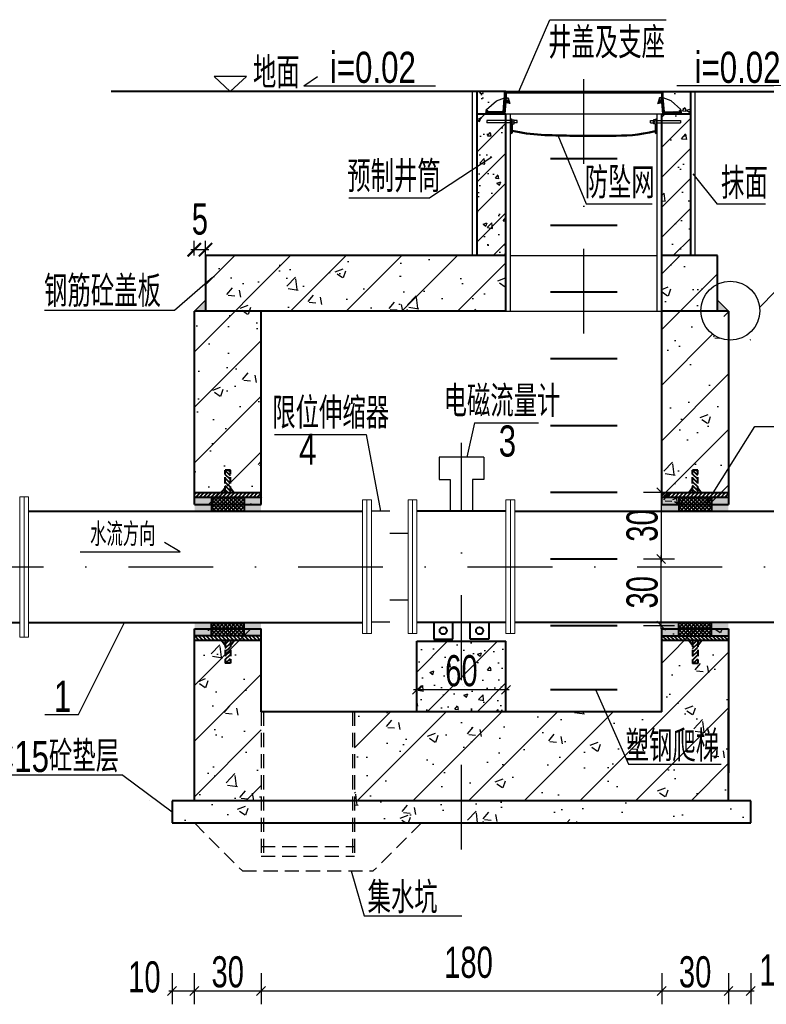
# Model space of a CAD drawing. Extents: x 1086357 to 1139099, y 3355738 to 3395504.
# Tile 3 of 18: x 1089565 to 1092919, y 3362327 to 3366752. Entities that reach past the tile are written whole.
import ezdxf

# ---------------------------------------------------------------- set-up
doc = ezdxf.new("R2010")
doc.units = 0
for name, pattern in [('CENTER2', [28.575, 19.05, -3.175, 3.175, -3.175]), ('DASHDOT', [25.4, 12.7, -6.35, 0, -6.35]), ('DASHED', [19.05, 12.7, -6.35]), ('DASHED2', [9.525, 6.35, -3.175])]:
    doc.linetypes.add(name, pattern=pattern)
doc.layers.get('0').update_dxf_attribs({"linetype": 'CONTINUOUS'})
doc.layers.get('Defpoints').update_dxf_attribs({"linetype": 'CONTINUOUS'})
for name, color, linetype in [('2', 2, 'DASHED'), ('GPSCOMMON', 7, 'CONTINUOUS'), ('PUB_DIM', 3, 'CONTINUOUS'), ('线路', 3, 'CONTINUOUS'), ('细线', 3, 'CONTINUOUS'), ('虚线', 1, 'DASHED')]:
    doc.layers.add(name, color=color, linetype=linetype)
for name, color, linetype, lineweight in [('构筑物', 10, 'CONTINUOUS', 40), ('标注', 7, 'CONTINUOUS', 25), ('粗实线', 1, 'CONTINUOUS', 40), ('粗线', 1, 'CONTINUOUS', 50), ('轮廓', 1, 'CONTINUOUS', 40)]:
    doc.layers.add(name, color=color, linetype=linetype, lineweight=lineweight)
doc.styles.add('HZTXT', font='hztxt_e.shx', dxfattribs={"width": 0.7, "bigfont": 'hztxt.shx'})
doc.styles.add('TSSD_Rein', font='tssdeng.shx', dxfattribs={"width": 0.7, "bigfont": 'hztxt.shx'})
doc.dimstyles.new('0.1', dxfattribs={"dimscale": 0, "dimtxt": 140, "dimasz": 60, "dimexe": 40, "dimexo": 10, "dimgap": 15, "dimtad": 1, "dimdec": 0, "dimlfac": 0.1, "dimzin": 0, "dimdsep": 46, "dimtxsty": 'HZTXT', "dimblk1": 'ARCHTICK', "dimblk2": 'ARCHTICK', "dimsah": 1, "dimcen": -0.09, "dimdle": 15, "dimclrd": 7, "dimclre": 7, "dimclrt": 7, "dimadec": 1, "dimazin": 0, "dimtfac": 1, "dimtdec": 0, "dimtofl": 0, "dimtmove": 2, "dimatfit": 3, "dimldrblk": 'ARCHTICK', "dimfxl": 0, "dimtolj": 1, "dimtzin": 0, "dimarcsym": 0})
pattern_1 = [(50, (-170608.73, -165948.55), (364.369338, -31.87817), [38.1, -419.1]), (355, (-170608.73, -165948.55), (-70.485652, 382.113286), [30.48, -335.28]), (100.451, (-170578.37, -165951.2), (293.885003, 350.233376), [32.38, -356.18]), (46.1842, (-170608.73, -165846.95), (542.15808, -84.084656), [57.15, -628.65]), (96.6356, (-170563.55, -165853.96), (474.80847, 494.85111), [48.57, -534.27]), (351.184, (-170608.73, -165846.95), (474.80921, 494.850236), [45.72, -502.92]), (21, (-170557.93, -165872.35), (303.22976, -204.531037), [38.1, -419.1]), (326, (-170557.93, -165872.35), (123.604057, 368.375932), [30.48, -335.28]), (71.4514, (-170532.66, -165889.4), (426.83298, 163.845715), [32.38, -356.18]), (37.5, (-170608.73, -165948.55), (6.1772065, 169.1100777), [0, -331.216, 0, -340.36, 0, -336.55]), (7.5, (-170608.73, -165948.55), (133.639325, 200.36115), [0, -194.056, 0, -323.596, 0, -128.27]), (327.5, (-170722.01, -165948.55), (271.1811903, -11.457488), [0, -127, 0, -396.24, 0, -525.78]), (317.5, (-170772.81, -165948.55), (296.258363, 50.852982), [0, -165.1, 0, -263.144, 0, -373.38])]
pattern_2 = [(45, (-170608.73, -165948.55), (-125, 125), [])]
pattern_3 = [(45, (969151.55, 3217422.05), (-67.35192, 67.35192), [])]
pattern_4 = [(50, (969151.55, 3265668.8), (182.18467, -15.93909), [19.05, -209.55]), (355, (969151.55, 3265668.8), (-35.24283, 191.05664), [15.24, -167.64]), (100.451, (969166.73, 3265667.48), (146.9425, 175.11669), [16.19, -178.09]), (46.1842, (969151.55, 3265719.6), (271.07904, -42.04233), [28.575, -314.325]), (96.6356, (969174.14, 3265716.1), (237.40423, 247.42556), [24.285, -267.135]), (351.184, (969151.55, 3265719.6), (237.4046, 247.4251), [22.86, -251.46]), (21, (969176.95, 3265706.9), (151.61488, -102.26552), [19.05, -209.55]), (326, (969176.95, 3265706.9), (61.80203, 184.18797), [15.24, -167.64]), (71.4514, (969189.58, 3265698.38), (213.4165, 81.92286), [16.19, -178.09]), (37.5, (969151.55, 3265668.804), (3.088603, 84.55504), [0, -165.608, 0, -170.18, 0, -168.275]), (7.5, (969151.55, 3265668.8), (66.81966, 100.180575), [0, -97.028, 0, -161.798, 0, -64.135]), (327.5, (969094.91, 3265668.804), (135.590595, -5.728744), [0, -63.5, 0, -198.12, 0, -262.89]), (317.5, (969069.51, 3265668.8), (148.12918, 25.42649), [0, -82.55, 0, -131.572, 0, -186.69])]
pattern_5 = [(135, (1011127.7157, 3217473.058), (-2.24506403, -2.24506403), [])]

# ---------------------------------------------------------------- blocks, each defined once
blk = doc.blocks.new('_ARCHTICK')
at = {"color": 0, "linetype": 'ByBlock', "const_width": 0.15}
blk.add_lwpolyline([(-0.5, -0.5), (0.5, 0.5)], dxfattribs=at)
blk = doc.blocks.new('*D358')
at = {"color": 7, "lineweight": -2}
for p, q in [((1090349.4, 3365691.6), (1090349.4, 3365757.9)), ((1090399.4, 3365691.6), (1090399.4, 3365757.9)), ((1090414.4, 3365717.9), (1090334.4, 3365717.9))]:
    blk.add_line(p, q, dxfattribs=at)
at = {"layer": 'Defpoints', "color": 0}
for p in [(1090349.4, 3365717.9), (1090349.4, 3365681.6), (1090399.4, 3365681.6)]:
    blk.add_point(p, dxfattribs=at)
at = {"color": 7, "lineweight": -2, "xscale": 60, "yscale": 60, "zscale": 60, "rotation": 180}
blk.add_blockref('_ARCHTICK', (1090349.4, 3365717.9), dxfattribs=at)
at = {"color": 7, "lineweight": -2, "xscale": 60, "yscale": 60, "zscale": 60}
blk.add_blockref('_ARCHTICK', (1090399.4, 3365717.9), dxfattribs=at)
at = {"color": 7, "insert": (1090374.4, 3365855.1), "char_height": 140, "attachment_point": 5, "style": 'HZTXT'}
blk.add_mtext('\\A1;5', dxfattribs=at)
blk = doc.blocks.new('_Oblique')
at = {"color": 0, "linetype": 'ByBlock', "lineweight": -2}
blk.add_line((-0.5, -0.5), (0.5, 0.5), dxfattribs=at)
blk = doc.blocks.new('*D363')
at = {"color": 7, "lineweight": -2}
for p, q in [((1092749.4, 3362466.5), (1092749.4, 3362326.5)), ((1092849.4, 3362466.5), (1092849.4, 3362326.5)), ((1092734.4, 3362386.5), (1092864.4, 3362386.5))]:
    blk.add_line(p, q, dxfattribs=at)
at = {"layer": 'Defpoints', "color": 0}
for p in [(1092749.4, 3362587), (1092849.4, 3362574.5), (1092849.4, 3362386.5)]:
    blk.add_point(p, dxfattribs=at)
at = {"color": 7, "lineweight": -2, "xscale": 40, "yscale": 40, "zscale": 40, "rotation": 180}
blk.add_blockref('_Oblique', (1092749.4, 3362386.5), dxfattribs=at)
at = {"color": 7, "lineweight": -2, "xscale": 40, "yscale": 40, "zscale": 40}
blk.add_blockref('_Oblique', (1092849.4, 3362386.5), dxfattribs=at)
at = {"color": 7, "insert": (1092960.5, 3362479.6), "char_height": 140, "attachment_point": 5, "style": 'HZTXT'}
blk.add_mtext('\\A1;10', dxfattribs=at)
blk = doc.blocks.new('*D364')
at = {"color": 7, "lineweight": -2}
for p, q in [((1092449.4, 3362466.5), (1092449.4, 3362326.5)), ((1092749.4, 3362466.5), (1092749.4, 3362326.5)), ((1092434.4, 3362386.5), (1092764.4, 3362386.5))]:
    blk.add_line(p, q, dxfattribs=at)
at = {"layer": 'Defpoints', "color": 0}
for p in [(1092449.4, 3363641.6), (1092749.4, 3363241.6), (1092749.4, 3362386.5)]:
    blk.add_point(p, dxfattribs=at)
at = {"color": 7, "lineweight": -2, "xscale": 40, "yscale": 40, "zscale": 40, "rotation": 180}
blk.add_blockref('_Oblique', (1092449.4, 3362386.5), dxfattribs=at)
at = {"color": 7, "lineweight": -2, "xscale": 40, "yscale": 40, "zscale": 40}
blk.add_blockref('_Oblique', (1092749.4, 3362386.5), dxfattribs=at)
at = {"color": 7, "insert": (1092599.4, 3362471.5), "char_height": 140, "attachment_point": 5, "style": 'HZTXT'}
blk.add_mtext('\\A1;30', dxfattribs=at)
blk = doc.blocks.new('*D365')
at = {"color": 7, "lineweight": -2}
for p, q in [((1090649.4, 3362466.5), (1090649.4, 3362326.5)), ((1092449.4, 3362466.5), (1092449.4, 3362326.5)), ((1090634.4, 3362386.5), (1092464.4, 3362386.5))]:
    blk.add_line(p, q, dxfattribs=at)
at = {"layer": 'Defpoints', "color": 0}
for p in [(1092449.4, 3363641.6), (1090649.4, 3362590), (1092449.4, 3362386.5)]:
    blk.add_point(p, dxfattribs=at)
at = {"color": 7, "lineweight": -2, "xscale": 40, "yscale": 40, "zscale": 40, "rotation": 180}
blk.add_blockref('_Oblique', (1090649.4, 3362386.5), dxfattribs=at)
at = {"color": 7, "lineweight": -2, "xscale": 40, "yscale": 40, "zscale": 40}
blk.add_blockref('_Oblique', (1092449.4, 3362386.5), dxfattribs=at)
at = {"color": 7, "insert": (1091581.3, 3362514.4), "char_height": 140, "attachment_point": 5, "style": 'HZTXT'}
blk.add_mtext('\\A1;180', dxfattribs=at)
blk = doc.blocks.new('*D366')
at = {"color": 7, "lineweight": -2}
for p, q in [((1090349.4, 3362466.5), (1090349.4, 3362326.5)), ((1090649.4, 3362466.5), (1090649.4, 3362326.5)), ((1090334.4, 3362386.5), (1090664.4, 3362386.5))]:
    blk.add_line(p, q, dxfattribs=at)
at = {"layer": 'Defpoints', "color": 0}
for p in [(1090349.4, 3363141.6), (1090649.4, 3362552.1), (1090649.4, 3362386.5)]:
    blk.add_point(p, dxfattribs=at)
at = {"color": 7, "lineweight": -2, "xscale": 40, "yscale": 40, "zscale": 40, "rotation": 180}
blk.add_blockref('_Oblique', (1090349.4, 3362386.5), dxfattribs=at)
at = {"color": 7, "lineweight": -2, "xscale": 40, "yscale": 40, "zscale": 40}
blk.add_blockref('_Oblique', (1090649.4, 3362386.5), dxfattribs=at)
at = {"color": 7, "insert": (1090499.4, 3362471.5), "char_height": 140, "attachment_point": 5, "style": 'HZTXT'}
blk.add_mtext('\\A1;30', dxfattribs=at)
blk = doc.blocks.new('*D367')
at = {"color": 7, "lineweight": -2}
for p, q in [((1090249.4, 3362466.5), (1090249.4, 3362326.5)), ((1090349.4, 3362466.5), (1090349.4, 3362326.5)), ((1090234.4, 3362386.5), (1090364.4, 3362386.5))]:
    blk.add_line(p, q, dxfattribs=at)
at = {"layer": 'Defpoints', "color": 0}
for p in [(1090249.4, 3362574.5), (1090349.4, 3362546.9), (1090349.4, 3362386.5)]:
    blk.add_point(p, dxfattribs=at)
at = {"color": 7, "lineweight": -2, "xscale": 40, "yscale": 40, "zscale": 40, "rotation": 180}
blk.add_blockref('_Oblique', (1090249.4, 3362386.5), dxfattribs=at)
at = {"color": 7, "lineweight": -2, "xscale": 40, "yscale": 40, "zscale": 40}
blk.add_blockref('_Oblique', (1090349.4, 3362386.5), dxfattribs=at)
at = {"color": 7, "insert": (1090124.9, 3362448.7), "char_height": 140, "attachment_point": 5, "style": 'HZTXT'}
blk.add_mtext('\\A1;10', dxfattribs=at)
blk = doc.blocks.new('*D369')
at = {"color": 7, "lineweight": -2}
for p, q in [((1091349.4, 3363770.2), (1091349.4, 3363800.1)), ((1091749.4, 3363770.2), (1091749.4, 3363800.1)), ((1091764.4, 3363740.1), (1091334.4, 3363740.1))]:
    blk.add_line(p, q, dxfattribs=at)
at = {"layer": 'Defpoints', "color": 0}
for p in [(1091349.4, 3363740.1), (1091349.4, 3363710.2), (1091749.4, 3363710.2)]:
    blk.add_point(p, dxfattribs=at)
at = {"color": 7, "lineweight": -2, "xscale": 40, "yscale": 40, "zscale": 40, "rotation": 180}
blk.add_blockref('_Oblique', (1091349.4, 3363740.1), dxfattribs=at)
at = {"color": 7, "lineweight": -2, "xscale": 40, "yscale": 40, "zscale": 40}
blk.add_blockref('_Oblique', (1091749.4, 3363740.1), dxfattribs=at)
at = {"color": 7, "insert": (1091549.4, 3363825.1), "char_height": 140, "attachment_point": 5, "style": 'HZTXT'}
blk.add_mtext('\\A1;60', dxfattribs=at)
blk = doc.blocks.new('*D370')
at = {"color": 7, "lineweight": -2}
for p, q in [((1092446.8, 3364643.4), (1092446.8, 3364313.4)), ((1092366.8, 3364628.4), (1092506.8, 3364628.4)), ((1092366.8, 3364328.4), (1092506.8, 3364328.4))]:
    blk.add_line(p, q, dxfattribs=at)
at = {"layer": 'Defpoints', "color": 0}
for p in [(1092281.1, 3364628.4), (1092281.1, 3364328.4), (1092446.8, 3364328.4)]:
    blk.add_point(p, dxfattribs=at)
at = {"color": 7, "lineweight": -2, "xscale": 40, "yscale": 40, "zscale": 40}
for p, rotation in [((1092446.8, 3364628.4), 90), ((1092446.8, 3364328.4), 270)]:
    blk.add_blockref('_Oblique', p, dxfattribs=dict(at, rotation=rotation))
at = {"color": 7, "insert": (1092361.8, 3364478.4), "char_height": 140, "attachment_point": 5, "rotation": 90, "style": 'HZTXT'}
blk.add_mtext('\\A1;30', dxfattribs=at)
blk = doc.blocks.new('*D371')
at = {"color": 7, "lineweight": -2}
for p, q in [((1092366.8, 3364328.4), (1092506.8, 3364328.4)), ((1092446.8, 3364013.4), (1092446.8, 3364343.4)), ((1092366.8, 3364028.4), (1092506.8, 3364028.4))]:
    blk.add_line(p, q, dxfattribs=at)
at = {"layer": 'Defpoints', "color": 0}
for p in [(1092281.1, 3364328.4), (1092446.8, 3364328.4), (1092281.1, 3364028.4)]:
    blk.add_point(p, dxfattribs=at)
at = {"color": 7, "lineweight": -2, "xscale": 40, "yscale": 40, "zscale": 40}
for p, rotation in [((1092446.8, 3364328.4), 90), ((1092446.8, 3364028.4), 270)]:
    blk.add_blockref('_Oblique', p, dxfattribs=dict(at, rotation=rotation))
at = {"color": 7, "insert": (1092361.8, 3364178.4), "char_height": 140, "attachment_point": 5, "rotation": 90, "style": 'HZTXT'}
blk.add_mtext('\\A1;30', dxfattribs=at)
blk = doc.blocks.new('套管')
at = {"layer": '构筑物', "linetype": 'DASHED2'}
h = blk.add_hatch(dxfattribs=at)
h.set_pattern_fill('ANSI31', color=256, style=0)
h.set_pattern_definition([(45, (1261.959, -160723.9237), (-2.24506403, 2.24506403), [])])
h.paths.add_polyline_path([(3, 36), (-3, 36), (-3, 16), (3, 16)])
h = blk.add_hatch(dxfattribs=at)
h.set_pattern_fill('ANSI31', color=256, angle=90, style=0)
h.set_pattern_definition([(135, (1261.959, -160723.9237), (-2.24506403, -2.24506403), [])])
h.paths.add_polyline_path([(39, 16), (-39, 16), (-39, 12), (39, 12)])
h = blk.add_hatch(dxfattribs=at)
h.set_pattern_fill('AR-CONC', color=256, scale=0.01, style=0)
h.set_pattern_definition([(50, (1261.9589, -160723.9237), (1.82184669, -0.159390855), [0.1905, -2.0955]), (355, (1261.9589, -160723.9237), (-0.35242826, 1.910566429), [0.1524, -1.6764]), (100.451, (1262.1107, -160723.937), (1.469425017, 1.751166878), [0.1619, -1.7809]), (46.1842, (1261.9589, -160723.4157), (2.71079041, -0.42042328), [0.28575, -3.14325]), (96.6356, (1262.1848, -160723.4508), (2.374042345, 2.47425556), [0.24285, -2.67135]), (351.184, (1261.9589, -160723.4157), (2.37404606, 2.47425118), [0.2286, -2.5146]), (21, (1262.2129, -160723.5427), (1.516148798, -1.022655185), [0.1905, -2.0955]), (326, (1262.2129, -160723.5427), (0.618020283, 1.841879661), [0.1524, -1.6764]), (71.4514, (1262.3392, -160723.628), (2.134164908, 0.819228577), [0.1619, -1.7809]), (37.5, (1261.95886, -160723.92374), (0.0308860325, 0.8455503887), [0, -1.65608, 0, -1.7018, 0, -1.68275]), (7.5, (1261.9589, -160723.9237), (0.668196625, 1.001805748), [0, -0.97028, 0, -1.61798, 0, -0.64135]), (327.5, (1261.39244, -160723.92374), (1.3559059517, -0.05728744), [0, -0.635, 0, -1.9812, 0, -2.6289]), (317.5, (1261.1384, -160723.9237), (1.481291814, 0.25426491), [0, -0.8255, 0, -1.31572, 0, -1.8669])])
h.paths.add_polyline_path([(-19, 12), (-39, 12), (-39, 0), (-19, 0)])
h.paths.add_polyline_path([(39, 12), (19, 12), (19, 0), (39, 0)])
h = blk.add_hatch(dxfattribs=at)
h.set_pattern_fill('ANSI37', color=256, angle=90, style=0)
h.set_pattern_definition([(135, (1261.959, -160723.9237), (-2.24506403, -2.24506403), []), (225, (1261.959, -160723.9237), (2.24506403, -2.24506403), [])])
h.paths.add_polyline_path([(19, 12), (-19, 12), (-19, 0), (19, 0)])
for p, q in [((-3, 36), (3, 36)), ((-3, 16), (-3, 36)), ((3, 16), (3, 36)), ((-3, 20.38), (-7.38, 16)), ((3, 20.38), (7.38, 16))]:
    blk.add_line(p, q, dxfattribs=at)
at = {"layer": '构筑物'}
for p, q in [((-39, 16), (39, 16)), ((-39, 12), (39, 12)), ((-19, 12), (-19, 0)), ((19, 12), (19, 0))]:
    blk.add_line(p, q, dxfattribs=at)
blk = doc.blocks.new('20180504.1601453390')
h = blk.add_hatch()
h.set_pattern_fill('AR-CONC', color=256, style=0)
h.set_pattern_definition(pattern_4)
h.paths.add_polyline_path([(1091742.499, 3366401.063), (1091742.451, 3366428.448), (1091619.418, 3366428.448), (1091619.418, 3366328.448), (1091659.256, 3366328.448), (1091662.737, 3366348.754), (1091707.023, 3366387.652)])
h.paths.add_polyline_path([(1092579.418, 3366428.448), (1092455.842, 3366428.448), (1092455.795, 3366401.063), (1092491.271, 3366387.652), (1092535.556, 3366348.754), (1092539.037, 3366328.448), (1092579.418, 3366328.448)])
h = blk.add_hatch()
h.set_pattern_fill('AR-CONC', color=256, style=0)
h.set_pattern_definition(pattern_4)
h.paths.add_polyline_path([(1091749.418, 3366328.448), (1091619.418, 3366328.448), (1091619.418, 3365691.588), (1091749.418, 3365691.588)])
h = blk.add_hatch()
h.set_pattern_fill('ANSI31', color=256, scale=30, style=0)
h.set_pattern_definition(pattern_3)
h.paths.add_polyline_path([(1091749.418, 3366328.448), (1091619.418, 3366328.448), (1091619.418, 3365691.588), (1091749.418, 3365691.588)])
h = blk.add_hatch()
h.set_pattern_fill('ANSI31', color=256, scale=30, style=0)
h.set_pattern_definition(pattern_3)
h.paths.add_polyline_path([(1092579.418, 3366328.448), (1092449.418, 3366328.448), (1092449.418, 3365691.588), (1092579.418, 3365691.588)])
h = blk.add_hatch()
h.set_pattern_fill('AR-CONC', color=256, scale=1.5, style=0)
h.set_pattern_definition([(50, (969151.55, 3217422.05), (273.277, -23.90863), [28.575, -314.325]), (355, (969151.55, 3217422.05), (-52.86424, 286.58496), [22.86, -251.46]), (100.451, (969174.32, 3217420.06), (220.41375, 262.67503), [24.285, -267.135]), (46.1842, (969151.55, 3217498.25), (406.61856, -63.0635), [42.8625, -471.4875]), (96.6356, (969185.43, 3217493), (356.10635, 371.1383), [36.4275, -400.7025]), (351.184, (969151.55, 3217498.25), (356.1069, 371.1377), [34.29, -377.19]), (21, (969189.65, 3217479.2), (227.42232, -153.39828), [28.575, -314.325]), (326, (969189.65, 3217479.2), (92.70304, 276.28195), [22.86, -251.46]), (71.4514, (969208.6, 3217466.42), (320.12474, 122.8843), [24.285, -267.135]), (37.5, (969151.55, 3217422.05), (4.632905, 126.83256), [0, -248.412, 0, -255.27, 0, -252.4125]), (7.5, (969151.55, 3217422.05), (100.22949, 150.27086), [0, -145.542, 0, -242.697, 0, -96.2025]), (327.5, (969066.59, 3217422.05), (203.385893, -8.593116), [0, -95.25, 0, -297.18, 0, -394.335]), (317.5, (969028.49, 3217422.05), (222.19377, 38.13974), [0, -123.825, 0, -197.358, 0, -280.035])])
h.paths.add_polyline_path([(1092579.418, 3366328.448), (1092449.418, 3366328.448), (1092449.418, 3365691.588), (1092579.418, 3365691.588)])
h = blk.add_hatch()
h.set_pattern_fill('AR-CONC', color=252, style=0)
h.set_pattern_definition([(50, (969351.55, 3266068.8), (182.18467, -15.93909), [19.05, -209.55]), (355, (969351.55, 3266068.8), (-35.24283, 191.05664), [15.24, -167.64]), (100.451, (969366.73, 3266067.48), (146.9425, 175.11669), [16.19, -178.09]), (46.1842, (969351.55, 3266119.6), (271.07904, -42.04233), [28.575, -314.325]), (96.6356, (969374.14, 3266116.1), (237.40423, 247.42556), [24.285, -267.135]), (351.184, (969351.55, 3266119.6), (237.4046, 247.4251), [22.86, -251.46]), (21, (969376.95, 3266106.9), (151.61488, -102.26552), [19.05, -209.55]), (326, (969376.95, 3266106.9), (61.80203, 184.18797), [15.24, -167.64]), (71.4514, (969389.58, 3266098.38), (213.4165, 81.92286), [16.19, -178.09]), (37.5, (969351.55, 3266068.804), (3.088603, 84.55504), [0, -165.608, 0, -170.18, 0, -168.275]), (7.5, (969351.55, 3266068.8), (66.81966, 100.180575), [0, -97.028, 0, -161.798, 0, -64.135]), (327.5, (969294.91, 3266068.804), (135.590595, -5.728744), [0, -63.5, 0, -198.12, 0, -262.89]), (317.5, (969269.51, 3266068.8), (148.12918, 25.42649), [0, -82.55, 0, -131.572, 0, -186.69])])
h.paths.add_polyline_path([(1091749.418, 3363957.936), (1091549.418, 3363957.936), (1091549.418, 3363641.588), (1091749.418, 3363641.588)])
h.paths.add_polyline_path([(1091549.418, 3363957.936), (1091349.418, 3363957.936), (1091349.418, 3363641.588), (1091549.418, 3363641.588)])
h.paths.add_polyline_path([(1091433.481, 3363730.121), (1091665.356, 3363730.121), (1091665.356, 3363948.871), (1091433.481, 3363948.871)], flags=9)
h = blk.add_hatch()
h.set_pattern_fill('ANSI31', color=256, scale=50, style=0)
h.set_pattern_definition([(45, (969351.55, 3266068.8), (-112.2532, 112.2532), [])])
h.paths.add_polyline_path([(1091749.418, 3363957.936), (1091549.418, 3363957.936), (1091549.418, 3363641.588), (1091749.418, 3363641.588)])
h.paths.add_polyline_path([(1091549.418, 3363957.936), (1091349.418, 3363957.936), (1091349.418, 3363641.588), (1091549.418, 3363641.588)])
h.paths.add_polyline_path([(1091433.481, 3363730.121), (1091665.356, 3363730.121), (1091665.356, 3363948.871), (1091433.481, 3363948.871)], flags=9)
at = {"layer": 'GPSCOMMON'}
h = blk.add_hatch(dxfattribs=at)
h.set_pattern_fill('AR-CONC', color=256, scale=2, style=0)
h.set_pattern_definition(pattern_1)
h.paths.add_polyline_path([(1090399.418, 3365691.588), (1090399.418, 3365441.588), (1091749.418, 3365441.588), (1091749.418, 3365691.588)])
h.paths.add_polyline_path([(1092449.418, 3365691.588), (1092449.418, 3365441.588), (1092625.349, 3365441.588, -0.29128082), (1092699.418, 3365562.559), (1092699.418, 3365691.588)])
h.paths.add_polyline_path([(1090649.418, 3365441.588), (1090349.418, 3365441.588), (1090349.418, 3364573.361), (1090649.418, 3364573.361)])
h.paths.add_polyline_path([(1092449.418, 3364573.178), (1092749.266, 3364573.178), (1092749.418, 3364709.901), (1092749.418, 3365312.064, -0.39156017), (1092625.349, 3365441.588), (1092449.418, 3365441.588)])
h = blk.add_hatch(dxfattribs=at)
h.set_pattern_fill('JIS_WOOD', color=256, scale=250, style=0)
h.set_pattern_definition(pattern_2)
h.paths.add_polyline_path([(1090399.418, 3365691.588), (1090399.418, 3365441.588), (1091749.418, 3365441.588), (1091749.418, 3365691.588)])
h.paths.add_polyline_path([(1092449.418, 3365441.588), (1092625.349, 3365441.588, -0.29128082), (1092699.418, 3365562.559), (1092699.418, 3365691.588), (1092449.418, 3365691.588)])
h.paths.add_polyline_path([(1090649.418, 3365441.588), (1090349.418, 3365441.588), (1090349.418, 3364573.361), (1090649.418, 3364573.361)])
h.paths.add_polyline_path([(1092749.418, 3365312.064, -0.39156017), (1092625.349, 3365441.588), (1092449.418, 3365441.588), (1092449.418, 3364573.178), (1092749.266, 3364573.178), (1092749.418, 3364709.901)])
h = blk.add_hatch(dxfattribs=at)
h.set_pattern_fill('AR-SAND', color=256, scale=0.1, style=0)
h.set_pattern_definition([(37.5, (-170608.729, -165948.5483), (-0.1600031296, 4.8941323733), [0, -3.8608, 0, -4.318, 0, -4.1275]), (7.5, (-170608.729, -165948.548), (4.495232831, 7.168251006), [0, -2.0828, 0, -3.4798, 0, -1.3335]), (327.5, (-170611.8534, -165948.5483), (7.9099237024, 0.014371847), [0, -1.27, 0, -4.572, 0, -5.969]), (317.5, (-170611.8534, -165948.548), (7.635564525, 2.229293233), [0, -0.635, 0, -2.9972, 0, -3.429])])
h.paths.add_polyline_path([(1090399.418, 3365491.588), (1090349.418, 3365441.588), (1090399.418, 3365441.588)])
h.paths.add_polyline_path([(1092699.418, 3365491.588), (1092699.418, 3365441.588), (1092749.418, 3365441.588)])
h = blk.add_hatch(dxfattribs=at)
h.set_pattern_fill('ANSI31', color=256, scale=50, style=0)
h.set_pattern_definition([(45, (1034463.82, 3266068.8), (-112.2532, 112.2532), [])])
h.paths.add_polyline_path([(1092849.418, 3365441.588), (1092725.349, 3365441.588, 0.39156017), (1092849.418, 3365312.064)])
h = blk.add_hatch(dxfattribs=at)
h.set_pattern_fill('AR-CONC', color=252, scale=2, style=0)
h.set_pattern_definition(pattern_1)
h.paths.add_polyline_path([(1090649.418, 3363641.588), (1090649.418, 3364013.361), (1090349.418, 3364013.361), (1090349.418, 3363241.588), (1090649.418, 3363241.588)])
h.paths.add_polyline_path([(1091549.418, 3363241.588), (1091549.418, 3363641.588), (1091069.418, 3363641.588), (1091069.418, 3363241.588)])
h.paths.add_polyline_path([(1092749.418, 3363241.588), (1092749.418, 3363641.588), (1092749.418, 3364013.361), (1092449.418, 3364013.361), (1092449.418, 3363641.588), (1091549.418, 3363641.588), (1091549.418, 3363241.588)])
h.paths.add_polyline_path([(1092266.7, 3363387.116), (1092731.621, 3363387.116), (1092731.621, 3363588.848), (1092266.7, 3363588.848)], flags=24)
h = blk.add_hatch(dxfattribs=at)
h.set_pattern_fill('JIS_WOOD', color=252, scale=250, style=0)
h.set_pattern_definition(pattern_2)
h.paths.add_polyline_path([(1090649.418, 3363641.588), (1090649.418, 3364013.361), (1090349.418, 3364013.361), (1090349.418, 3363241.588), (1090649.418, 3363241.588)])
h.paths.add_polyline_path([(1091549.418, 3363641.588), (1091069.418, 3363641.588), (1091069.418, 3363241.588), (1091549.418, 3363241.588)])
h.paths.add_polyline_path([(1091549.418, 3363641.588), (1091549.418, 3363241.588), (1092749.418, 3363241.588), (1092749.418, 3363641.588), (1092749.418, 3364013.361), (1092449.418, 3364013.361), (1092449.418, 3363641.588)])
h.paths.add_polyline_path([(1092266.7, 3363387.116), (1092731.621, 3363387.116), (1092731.621, 3363588.848), (1092266.7, 3363588.848)], flags=24)
h = blk.add_hatch(dxfattribs=at)
h.set_pattern_fill('AR-CONC', color=256, scale=2, style=0)
h.set_pattern_definition(pattern_1)
h.paths.add_polyline_path([(1090649.418, 3363241.588), (1090249.418, 3363241.588), (1090249.418, 3363141.588), (1090649.418, 3363141.588)])
h.paths.add_polyline_path([(1091549.418, 3363241.588), (1091069.418, 3363241.588), (1091069.418, 3363141.588), (1091549.418, 3363141.588)])
h.paths.add_polyline_path([(1092849.418, 3363241.588), (1091549.418, 3363241.588), (1091549.418, 3363141.588), (1092849.418, 3363141.588)])
at = {"layer": '细线', "linetype": 'Continuous', "lineweight": 25}
h = blk.add_hatch(dxfattribs=at)
h.set_pattern_fill('ANSI31', color=256, angle=90, style=0)
h.set_pattern_definition(pattern_5)
h.paths.add_polyline_path([(1091759.09, 3366400.922), (1091761.089, 3366389.79), (1091749.015, 3366389.381), (1091752.969, 3366400.839), (1091750.396, 3366400.805), (1091749.825, 3366428.326), (1091742.451, 3366428.448), (1091743.077, 3366401.282), (1091742.124, 3366400.922), (1091736.717, 3366337.539), (1091668.591, 3366338.958), (1091668.591, 3366343.922), (1091661.909, 3366343.922), (1091659.337, 3366328.922), (1091744.354, 3366328.922), (1091749.121, 3366378.922), (1091766.995, 3366374.465)])
h = blk.add_hatch(dxfattribs=at)
h.set_pattern_fill('ANSI31', color=256, angle=90, style=0)
h.set_pattern_definition(pattern_5)
h.paths.add_polyline_path([(1092448.471, 3366428.448), (1091749.823, 3366428.448), (1091749.968, 3366421.448), (1092448.325, 3366421.448)])
h = blk.add_hatch(dxfattribs=at)
h.set_pattern_fill('ANSI31', color=256, angle=90, style=0)
h.set_pattern_definition(pattern_5)
h.paths.add_polyline_path([(1092455.842, 3366428.448), (1092448.468, 3366428.326), (1092447.897, 3366400.805), (1092445.324, 3366400.839), (1092449.279, 3366389.381), (1092437.204, 3366389.79), (1092439.204, 3366400.922), (1092431.298, 3366374.465), (1092449.172, 3366378.922), (1092453.939, 3366328.922), (1092538.956, 3366328.922), (1092536.385, 3366343.922), (1092529.702, 3366343.922), (1092529.702, 3366338.958), (1092461.577, 3366337.539), (1092456.169, 3366400.922), (1092455.216, 3366401.282)])
for p, q in [((1091806.668, 3366428.448), (1091946.929, 3366751.801)), ((1091946.929, 3366751.801), (1092469.923, 3366751.801)), ((1090583.445, 3366496.115), (1090438.525, 3366496.115)), ((1090510.985, 3366428.448), (1090438.525, 3366496.115)), ((1090510.985, 3366428.448), (1090583.445, 3366496.115)), ((1090840.792, 3366454.131), (1090903.104, 3366496.427)), ((1090840.792, 3366454.131), (1091433.077, 3366454.131)), ((1093115.36, 3366454.131), (1092517.277, 3366454.131)), ((1091982.371, 3366232.805), (1092109.763, 3365923.872)), ((1091685.3, 3366134.459), (1091408.01, 3365951.769)), ((1092589.418, 3366058.551), (1092699.015, 3365922.71)), ((1091042.996, 3365951.769), (1091408.01, 3365951.769)), ((1092109.763, 3365923.872), (1092406.374, 3365923.872)), ((1092915.146, 3365922.71), (1092699.015, 3365922.71)), ((1090260.009, 3365446.206), (1090430.285, 3365594.327)), ((1092888.62, 3365458.895), (1092960.956, 3365531.231)), ((1089676.104, 3365445.98), (1090260.009, 3365446.206)), ((1091608.014, 3364940.161), (1091895.889, 3364940.161)), ((1092646.808, 3364572.967), (1092867.504, 3364922.766)), ((1092867.504, 3364922.766), (1093035.088, 3364922.766)), ((1090709.76, 3364887.567), (1091121.659, 3364887.567)), ((1091121.659, 3364887.567), (1091185.962, 3364542.415)), ((1090286.499, 3364360.092), (1090215.666, 3364402.086)), ((1089836.707, 3364360.092), (1090286.499, 3364360.092)), ((1092151.201, 3363741.588), (1092300.283, 3363405.184)), ((1092300.283, 3363405.184), (1092716.706, 3363405.184)), ((1090028.045, 3363355.716), (1089411.456, 3363355.716)), ((1090028.045, 3363355.716), (1090249.418, 3363191.588)), ((1091053.547, 3362925.716), (1091112.76, 3362723.594)), ((1091112.76, 3362723.594), (1091551.852, 3362723.594))]:
    blk.add_line(p, q)
at = {"color": 1, "linetype": 'Continuous'}
for p, q in [((1091599.418, 3365691.588), (1091599.418, 3366428.448)), ((1092599.418, 3365691.588), (1092599.418, 3366428.448)), ((1091769.418, 3365441.588), (1091769.418, 3366328.448)), ((1092429.418, 3365441.588), (1092429.418, 3366328.448)), ((1091769.418, 3365691.588), (1092429.418, 3365691.588)), ((1090349.418, 3365441.588), (1090399.418, 3365491.588)), ((1092749.418, 3365441.588), (1092699.418, 3365491.588)), ((1091749.418, 3365441.588), (1092449.418, 3365441.588))]:
    blk.add_line(p, q, dxfattribs=at)
at = {"color": 1, "linetype": 'CENTER2'}
for p, q in [((1090739.607, 3365691.588), (1090689.607, 3365691.588)), ((1090689.607, 3365691.588), (1090879.607, 3365691.588)), ((1090739.607, 3365441.588), (1090749.607, 3365441.588))]:
    blk.add_line(p, q, dxfattribs=at)
blk.add_circle((1092757.402, 3365443.895), 132.073)
at = {"layer": '2', "linetype": 'DASHDOT', "ltscale": 30}
for p, q in [((1092099.147, 3365341.642), (1092099.147, 3366492.898)), ((1091549.418, 3363021.797), (1091549.418, 3364850.383)), ((1089291.124, 3364293.361), (1093631.567, 3364293.361))]:
    blk.add_line(p, q, dxfattribs=at)
at = {"layer": 'GPSCOMMON'}
for p, q in [((1091608.014, 3364940.161), (1091574.418, 3364785.442)), ((1091649.418, 3364785.442), (1091449.418, 3364785.442)), ((1091449.418, 3364785.442), (1091449.418, 3364685.442)), ((1091649.418, 3364785.442), (1091649.418, 3364685.442)), ((1091449.418, 3364685.442), (1091499.418, 3364685.442)), ((1091499.418, 3364685.442), (1091499.418, 3364543.361)), ((1091649.418, 3364685.442), (1091599.418, 3364685.442)), ((1091599.418, 3364685.442), (1091599.418, 3364543.361)), ((1091227.114, 3364542.415), (1091144.81, 3364542.415)), ((1091309.418, 3364442.415), (1091227.114, 3364442.415)), ((1091309.418, 3364143.361), (1091227.114, 3364143.361)), ((1089828.749, 3363629.016), (1090035.524, 3364042.415)), ((1091227.114, 3364043.361), (1091144.81, 3364043.361)), ((1089677.405, 3363629.016), (1089828.749, 3363629.016))]:
    blk.add_line(p, q, dxfattribs=at)
at = {"layer": 'PUB_DIM', "linetype": 'ByBlock', "lineweight": 40, "ltscale": 20}
for p, q in [((1091949.147, 3366128.448), (1092249.147, 3366128.448)), ((1091949.147, 3365828.448), (1092249.147, 3365828.448)), ((1091949.147, 3365528.448), (1092249.147, 3365528.448)), ((1091949.147, 3365228.448), (1092249.147, 3365228.448)), ((1091949.147, 3364928.448), (1092249.147, 3364928.448)), ((1091949.147, 3364628.448), (1092249.147, 3364628.448)), ((1091949.147, 3364328.448), (1092249.147, 3364328.448)), ((1091949.147, 3364028.448), (1092249.147, 3364028.448)), ((1091949.147, 3363741.588), (1092249.147, 3363741.588))]:
    blk.add_line(p, q, dxfattribs=at)
at = {"layer": '标注'}
for p, q in [((1091770.603, 3366298.448), (1091664.147, 3366298.448)), ((1091664.147, 3366298.448), (1091664.147, 3366288.448)), ((1091770.603, 3366288.448), (1091664.147, 3366288.448)), ((1091772.103, 3366308.448), (1091770.603, 3366308.448)), ((1091770.603, 3366308.448), (1091770.603, 3366278.448)), ((1091770.603, 3366278.448), (1091772.103, 3366278.448)), ((1091772.103, 3366298.448), (1091772.103, 3366308.448)), ((1091772.103, 3366301.448), (1091772.103, 3366243.263)), ((1091778.103, 3366284.448), (1091778.103, 3366302.448)), ((1091778.103, 3366302.448), (1091786.103, 3366302.448)), ((1091778.103, 3366298.448), (1091778.103, 3366301.448)), ((1091778.103, 3366293.448), (1091786.103, 3366293.448)), ((1091778.103, 3366284.448), (1091786.103, 3366284.448)), ((1091778.103, 3366284.448), (1091778.103, 3366243.263)), ((1091786.103, 3366302.415), (1091786.103, 3366302.448)), ((1091786.103, 3366288.368), (1091786.103, 3366298.528)), ((1091799.147, 3366298.448), (1091786.103, 3366298.448)), ((1091799.147, 3366288.448), (1091786.103, 3366288.448)), ((1091786.103, 3366284.448), (1091786.103, 3366284.48)), ((1091799.147, 3366288.448), (1091799.147, 3366298.448)), ((1092399.147, 3366298.448), (1092412.19, 3366298.448)), ((1092399.147, 3366288.448), (1092399.147, 3366298.448)), ((1092399.147, 3366288.448), (1092412.19, 3366288.448)), ((1092412.19, 3366302.415), (1092412.19, 3366302.448)), ((1092420.19, 3366302.448), (1092412.19, 3366302.448)), ((1092412.19, 3366288.368), (1092412.19, 3366298.528)), ((1092420.19, 3366293.448), (1092412.19, 3366293.448)), ((1092412.19, 3366284.448), (1092412.19, 3366284.48)), ((1092420.19, 3366284.448), (1092412.19, 3366284.448)), ((1092420.19, 3366284.448), (1092420.19, 3366302.448)), ((1092420.19, 3366298.448), (1092420.19, 3366301.448)), ((1092420.19, 3366284.448), (1092420.19, 3366243.263)), ((1092426.19, 3366298.448), (1092426.19, 3366308.448)), ((1092426.19, 3366308.448), (1092427.69, 3366308.448)), ((1092426.19, 3366301.448), (1092426.19, 3366243.263)), ((1092427.69, 3366278.448), (1092426.19, 3366278.448)), ((1092427.69, 3366308.448), (1092427.69, 3366278.448)), ((1092427.69, 3366298.448), (1092534.147, 3366298.448)), ((1092427.69, 3366288.448), (1092534.147, 3366288.448)), ((1092534.147, 3366298.448), (1092534.147, 3366288.448))]:
    blk.add_line(p, q, dxfattribs=at)
for centre, radius, start, end in [((1091775.103, 3366301.448), 3, 0, 180), ((1091782.996, 3366300.471), 3.665, 327.969621, 32.63345), ((1091782.996, 3366286.424), 3.665, 327.36655, 32.030379), ((1092415.297, 3366300.471), 3.665, 147.36655, 212.030379), ((1092415.297, 3366286.424), 3.665, 147.969621, 212.63345), ((1092423.19, 3366301.448), 3, 0, 180), ((1091775.103, 3366243.263), 3, 180, 0), ((1092423.19, 3366243.263), 3, 180, 0)]:
    blk.add_arc(centre, radius, start, end, dxfattribs=at)
at = {"layer": '粗实线'}
for p, q in [((1091749.418, 3366428.448), (1089976.182, 3366428.448)), ((1091619.418, 3365691.588), (1091619.418, 3366428.448)), ((1092449.418, 3366428.448), (1093210.206, 3366428.448)), ((1092579.418, 3365691.588), (1092579.418, 3366428.448)), ((1091619.418, 3366328.448), (1091749.418, 3366328.448)), ((1091749.418, 3365441.588), (1091749.418, 3366328.448)), ((1092449.418, 3365441.588), (1092449.418, 3366328.448)), ((1092449.418, 3366328.448), (1092579.418, 3366328.448)), ((1090399.418, 3365691.588), (1090399.418, 3365441.588)), ((1091749.418, 3365691.588), (1090399.418, 3365691.588)), ((1092699.418, 3365691.588), (1092449.418, 3365691.588)), ((1092699.418, 3365441.588), (1092699.418, 3365691.588)), ((1090349.418, 3364573.361), (1090349.418, 3365441.588)), ((1091749.418, 3365441.588), (1090349.418, 3365441.588)), ((1090649.418, 3364573.361), (1090649.418, 3365441.588)), ((1092449.418, 3364573.178), (1092449.418, 3365441.588)), ((1092749.418, 3365441.588), (1092449.418, 3365441.588)), ((1092749.418, 3365441.588), (1092749.418, 3364709.901)), ((1092749.418, 3364709.901), (1092749.266, 3364573.178)), ((1090349.418, 3364573.361), (1090649.418, 3364573.361)), ((1092449.418, 3364573.178), (1092749.277, 3364573.178)), ((1089604.81, 3364542.415), (1091104.81, 3364542.415)), ((1091749.418, 3364543.361), (1091349.418, 3364543.361)), ((1091789.418, 3364543.361), (1093289.418, 3364543.361)), ((1089364.81, 3364042.43), (1089564.81, 3364042.43)), ((1089604.81, 3364042.415), (1091104.81, 3364042.415)), ((1091349.418, 3364043.361), (1091749.418, 3364043.361)), ((1091425.689, 3364043.361), (1091425.689, 3363967.936)), ((1091510.087, 3363967.936), (1091510.087, 3364043.361)), ((1091588.75, 3363967.936), (1091588.75, 3364043.361)), ((1091673.147, 3364043.361), (1091673.147, 3363967.936)), ((1091789.418, 3364043.361), (1093289.418, 3364043.361)), ((1090349.418, 3363241.588), (1090349.418, 3364013.361)), ((1090349.418, 3364013.361), (1090649.418, 3364013.361)), ((1090649.418, 3363641.588), (1090649.418, 3364013.361)), ((1092449.418, 3363641.588), (1092449.418, 3364013.361)), ((1092449.418, 3364013.361), (1092749.418, 3364013.361)), ((1092749.418, 3364013.361), (1092749.418, 3363366.588)), ((1091349.418, 3363641.588), (1091349.418, 3363957.936)), ((1091349.418, 3363957.936), (1091749.418, 3363957.936)), ((1091425.689, 3363967.936), (1091510.087, 3363967.936)), ((1091673.147, 3363967.936), (1091588.75, 3363967.936)), ((1091749.418, 3363641.588), (1091749.418, 3363957.936)), ((1092449.418, 3363641.588), (1090649.418, 3363641.588)), ((1092749.418, 3363241.588), (1092749.418, 3363641.588)), ((1090149.418, 3363241.588), (1090149.418, 3363241.588)), ((1092849.418, 3363241.588), (1090249.418, 3363241.588)), ((1090249.418, 3363241.588), (1090249.418, 3363141.588)), ((1092849.418, 3363141.588), (1092849.418, 3363241.588)), ((1090249.418, 3363141.588), (1092849.418, 3363141.588))]:
    blk.add_line(p, q, dxfattribs=at)
at = {"layer": '粗实线', "lineweight": 20}
for p, q in [((1089604.81, 3364607.459), (1089564.81, 3364607.459)), ((1089564.81, 3363976.126), (1089564.81, 3364607.459)), ((1089564.81, 3363993.361), (1089564.81, 3364593.361)), ((1089584.81, 3363976.126), (1089584.81, 3364607.459)), ((1089584.81, 3363993.361), (1089584.81, 3364593.361)), ((1089604.81, 3363976.126), (1089604.81, 3364607.459)), ((1089604.81, 3363993.361), (1089604.81, 3364593.361)), ((1091104.81, 3364593.361), (1091144.81, 3364593.361)), ((1091104.81, 3363993.361), (1091104.81, 3364593.361)), ((1091124.81, 3363993.361), (1091124.81, 3364593.361)), ((1091144.81, 3363993.361), (1091144.81, 3364593.361)), ((1091309.418, 3364593.361), (1091349.418, 3364593.361)), ((1091309.418, 3363993.361), (1091309.418, 3364593.361)), ((1091329.418, 3363993.361), (1091329.418, 3364593.361)), ((1091349.418, 3363993.361), (1091349.418, 3364593.361)), ((1091789.418, 3364593.361), (1091749.418, 3364593.361)), ((1091749.418, 3363993.361), (1091749.418, 3364593.361)), ((1091769.418, 3363993.361), (1091769.418, 3364593.361)), ((1091789.418, 3363993.361), (1091789.418, 3364593.361)), ((1089604.81, 3363976.126), (1089564.81, 3363976.126)), ((1091104.81, 3363993.361), (1091144.81, 3363993.361)), ((1091309.418, 3363993.361), (1091349.418, 3363993.361)), ((1091789.418, 3363993.361), (1091749.418, 3363993.361))]:
    blk.add_line(p, q, dxfattribs=at)
at = {"layer": '粗实线'}
for centre in [(1091467.888, 3364005.648), (1091630.949, 3364005.648)]:
    blk.add_circle(centre, 16.082, dxfattribs=at)
at = {"layer": '粗线'}
blk.add_open_spline([(1091778.103, 3366252.203), (1091861.073, 3366233.164), (1092028.932, 3366230.018), (1092218.602, 3366228.959), (1092349.76, 3366231.756), (1092420.19, 3366251.205)], degree=3, knots=[2.03240374, 2.03240374, 2.03240374, 2.03240374, 27.05206201, 46.97116597, 67.54132236, 67.54132236, 67.54132236, 67.54132236], dxfattribs=at)
at = {"layer": '细线', "linetype": 'Continuous', "lineweight": 25}
for p, q in [((1092455.842, 3366428.448), (1091742.451, 3366428.448)), ((1091742.499, 3366400.597), (1091742.451, 3366428.448)), ((1091743.077, 3366401.282), (1091742.451, 3366428.448)), ((1091742.451, 3366428.448), (1091749.825, 3366428.326)), ((1091749.825, 3366428.326), (1091750.396, 3366400.805)), ((1092448.325, 3366421.448), (1091749.968, 3366421.448)), ((1092448.468, 3366428.326), (1092447.897, 3366400.805)), ((1092455.842, 3366428.448), (1092448.468, 3366428.326)), ((1092455.216, 3366401.282), (1092455.842, 3366428.448)), ((1092455.794, 3366400.597), (1092455.842, 3366428.448)), ((1091662.686, 3366348.709), (1091707.023, 3366387.652)), ((1091707.023, 3366387.652), (1091743.077, 3366401.282)), ((1091736.717, 3366337.539), (1091742.124, 3366400.922)), ((1091736.977, 3366338.165), (1091741.147, 3366378.16)), ((1091744.309, 3366328.448), (1091749.121, 3366378.922)), ((1091749.121, 3366378.922), (1091744.309, 3366328.448)), ((1091749.015, 3366389.381), (1091753.098, 3366401.212)), ((1091749.015, 3366389.381), (1091761.06, 3366389.789)), ((1091766.995, 3366374.465), (1091749.121, 3366378.922)), ((1091750.396, 3366400.805), (1091759.09, 3366400.922)), ((1091761.078, 3366389.851), (1091759.042, 3366401.187)), ((1091759.09, 3366400.922), (1091766.995, 3366374.465)), ((1091766.995, 3366374.465), (1091765.48, 3366379.208)), ((1092439.204, 3366400.922), (1092431.298, 3366374.465)), ((1092431.298, 3366374.465), (1092432.813, 3366379.208)), ((1092431.298, 3366374.465), (1092449.172, 3366378.922)), ((1092437.215, 3366389.851), (1092439.251, 3366401.187)), ((1092449.279, 3366389.381), (1092437.233, 3366389.789)), ((1092447.897, 3366400.805), (1092439.204, 3366400.922)), ((1092449.279, 3366389.381), (1092445.195, 3366401.212)), ((1092453.984, 3366328.448), (1092449.172, 3366378.922)), ((1092449.172, 3366378.922), (1092453.984, 3366328.448)), ((1092491.271, 3366387.652), (1092455.216, 3366401.282)), ((1092461.577, 3366337.539), (1092456.169, 3366400.922)), ((1092461.317, 3366338.165), (1092457.147, 3366378.16)), ((1092535.608, 3366348.709), (1092491.271, 3366387.652)), ((1091659.337, 3366328.922), (1091662.766, 3366348.922)), ((1091659.337, 3366328.922), (1091744.354, 3366328.922)), ((1091661.909, 3366343.922), (1091668.591, 3366343.922)), ((1091668.591, 3366338.958), (1091668.591, 3366343.922)), ((1091736.717, 3366337.539), (1091668.591, 3366338.958)), ((1092538.956, 3366328.922), (1092453.939, 3366328.922)), ((1092461.577, 3366337.539), (1092529.702, 3366338.958)), ((1092529.702, 3366338.958), (1092529.702, 3366343.922)), ((1092536.385, 3366343.922), (1092529.702, 3366343.922)), ((1092538.956, 3366328.922), (1092535.528, 3366348.922))]:
    blk.add_line(p, q, dxfattribs=at)
at = {"layer": '细线'}
blk.add_line((1091744.309, 3366328.448), (1092453.984, 3366328.448), dxfattribs=at)
at = {"layer": '虚线', "ltscale": 5}
for p, q in [((1090649.418, 3363641.588), (1090649.418, 3362992.761)), ((1090659.418, 3363641.588), (1090659.418, 3362992.761)), ((1091059.418, 3363641.588), (1091059.418, 3362992.761)), ((1091069.418, 3363641.588), (1091069.418, 3362992.761)), ((1090349.418, 3363141.588), (1090565.29, 3362925.716)), ((1091369.418, 3363141.588), (1091153.547, 3362925.716)), ((1090649.418, 3363036.109), (1091069.418, 3363036.109)), ((1090649.418, 3362992.761), (1091069.418, 3362992.761)), ((1090565.29, 3362925.716), (1091153.547, 3362925.716))]:
    blk.add_line(p, q, dxfattribs=at)
at = {"layer": '轮廓', "xscale": -3.836624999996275, "yscale": 5.115520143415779, "zscale": 5.115520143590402}
for p in [(1090499.79, 3364543.544), (1092599.649, 3364543.361)]:
    blk.add_blockref('套管', p, dxfattribs=at)
at = {"layer": '轮廓', "xscale": 3.836624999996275, "yscale": 5.11552014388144, "zscale": 5.115520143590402, "rotation": 180}
for p in [(1090499.79, 3364043.243), (1092599.649, 3364043.06)]:
    blk.add_blockref('套管', p, dxfattribs=at)
at = {"style": 'HZTXT', "width": 0.75}
for s, p in [('井盖及支座', (1091938.875, 3366577.756)), ('地面', (1090612.942, 3366443.279)), ('i=0.02', (1090958.33, 3366467.741)), ('i=0.02', (1092596.744, 3366467.741)), ('预制井筒', (1091036.453, 3365976.656)), ('防坠网', (1092103.221, 3365948.759)), ('抹面', (1092715.845, 3365946.752)), ('钢筋砼盖板', (1089674.431, 3365460.935)), ('电磁流量计', (1091469.254, 3364966.618)), ('限位伸缩器', (1090699.388, 3364914.025)), ('3', (1091716.988, 3364788.365)), ('4', (1090819.883, 3364751.229)), ('1', (1089718.45, 3363640.979)), ('塑钢爬梯', (1092287.093, 3363417.431)), ('C15砼垫层', (1089438.759, 3363370.67)), ('集水坑', (1091127.69, 3362735.841))]:
    blk.add_text(s, height=140, dxfattribs=at).set_placement(p)
at = {"layer": '线路', "color": 7, "linetype": 'Continuous', "lineweight": -2, "style": 'TSSD_Rein', "width": 0.7}
blk.add_text('水流方向', height=105, dxfattribs=at).set_placement((1089880.923, 3364385.832))
for base, p1, p2, override, picture, middle in [((1090349.418, 3365717.873), (1090399.418, 3365681.588), (1090349.418, 3365681.588), {"dimscale": 1}, '*D358', (1090374.418, 3365855.068)), ((1092449.418, 3362386.514), (1090649.418, 3362590.038), (1092449.418, 3363641.588), {"dimscale": 1, "dimasz": 40, "dimexe": 60, "dimexo": 60, "dimdec": 2, "dimzin": 8, "dimblk1": 'Oblique', "dimblk2": 'Oblique', "dimfxl": 80, "dimfxlon": 1}, '*D365', (1091581.317, 3362514.408)), ((1090349.418, 3362386.514), (1090249.418, 3362574.467), (1090349.418, 3362546.889), {"dimscale": 1, "dimasz": 40, "dimexe": 60, "dimexo": 60, "dimdec": 2, "dimzin": 8, "dimblk1": 'Oblique', "dimblk2": 'Oblique', "dimfxl": 80, "dimfxlon": 1}, '*D367', (1090124.95, 3362448.709)), ((1092849.418, 3362386.514), (1092749.418, 3362586.965), (1092849.418, 3362574.467), {"dimscale": 1, "dimasz": 40, "dimexe": 60, "dimexo": 60, "dimdec": 2, "dimzin": 8, "dimblk1": 'Oblique', "dimblk2": 'Oblique', "dimfxl": 80, "dimfxlon": 1}, '*D363', (1092960.549, 3362479.635))]:
    dim = blk.add_linear_dim(base=base, p1=p1, p2=p2, dimstyle='0.1', override=override)
    dim.commit()
    dim.dimension.update_dxf_attribs({"geometry": picture, "text_midpoint": middle, "dimtype": 160})
for p1, angle, picture, middle in [((1092281.108, 3364628.448), 90, '*D370', (1092361.759, 3364478.448)), ((1092281.108, 3364028.448), 270, '*D371', (1092361.759, 3364178.448))]:
    dim = blk.add_linear_dim(base=(1092446.759, 3364328.448), p1=p1, p2=(1092281.108, 3364328.448), angle=angle, dimstyle='0.1', override={"dimscale": 1, "dimasz": 40, "dimexe": 60, "dimexo": 60, "dimdec": 2, "dimzin": 8, "dimblk1": 'Oblique', "dimblk2": 'Oblique', "dimfxl": 80, "dimfxlon": 1})
    dim.commit()
    dim.dimension.update_dxf_attribs({"geometry": picture, "text_midpoint": middle})
dim = blk.add_linear_dim(base=(1091349.418, 3363740.121), p1=(1091749.418, 3363710.181), p2=(1091349.418, 3363710.181), text='60', dimstyle='0.1', override={"dimscale": 1, "dimasz": 40, "dimexe": 60, "dimexo": 60, "dimdec": 2, "dimzin": 8, "dimblk1": 'Oblique', "dimblk2": 'Oblique'})
dim.commit()
dim.dimension.update_dxf_attribs({"geometry": '*D369', "text_midpoint": (1091549.418, 3363825.121)})
for base, p1, p2, picture, middle in [((1092749.418, 3362386.514), (1092449.418, 3363641.588), (1092749.418, 3363241.588), '*D364', (1092599.418, 3362471.514)), ((1090649.418, 3362386.514), (1090349.418, 3363141.588), (1090649.418, 3362552.104), '*D366', (1090499.418, 3362471.514))]:
    dim = blk.add_linear_dim(base=base, p1=p1, p2=p2, dimstyle='0.1', override={"dimscale": 1, "dimasz": 40, "dimexe": 60, "dimexo": 60, "dimdec": 2, "dimzin": 8, "dimblk1": 'Oblique', "dimblk2": 'Oblique', "dimfxl": 80, "dimfxlon": 1})
    dim.commit()
    dim.dimension.update_dxf_attribs({"geometry": picture, "text_midpoint": middle})

msp = doc.modelspace()

# ---------------------------------------------------------------- block references
at = {"layer": 'GPSCOMMON'}
msp.add_blockref('20180504.1601453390', (0, 0), dxfattribs=at)

doc.saveas('drawing.dxf')
